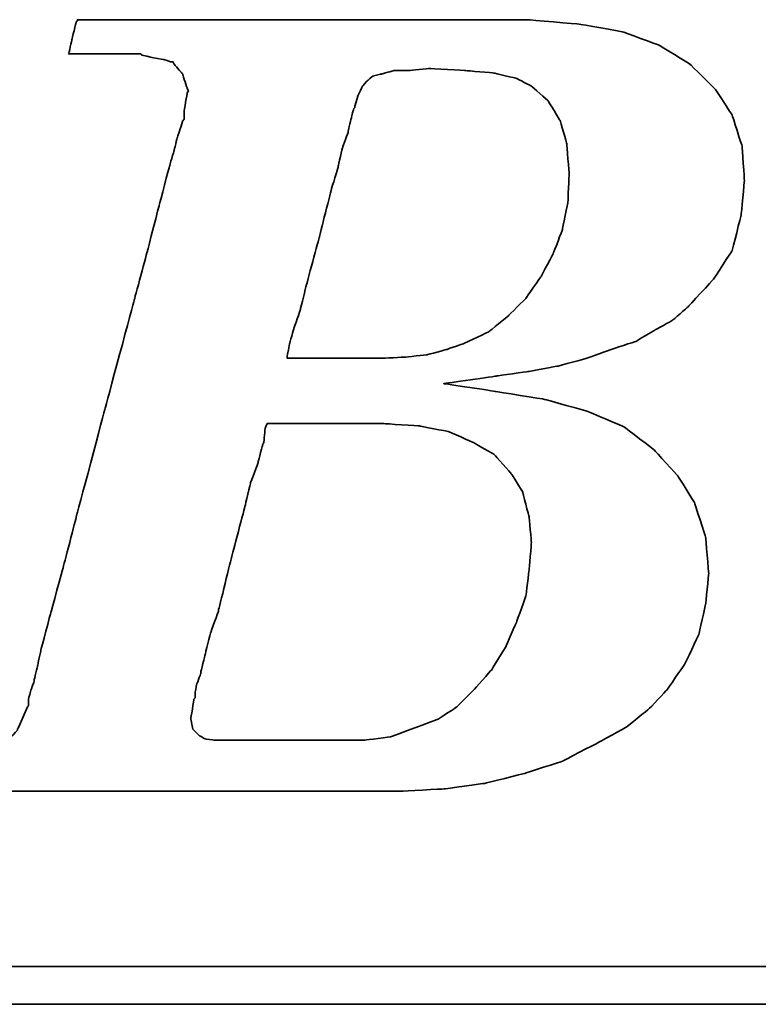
# Model space of a CAD drawing. Header units: millimetres. Extents: x 25 to 954, y 160 to 523.
# Tile 33 of 51: x 136.23 to 137.48, y 211.38 to 213.05. Entities that reach past the tile are written whole.
import ezdxf

# ---------------------------------------------------------------- set-up
doc = ezdxf.new("R2010")
doc.units = ezdxf.units.MM
doc.header["$LTSCALE"] = 0.1
doc.layers.add('DIM', color=4, linetype='CONTINUOUS')
doc.layers.add('layer 1', color=7, linetype='CONTINUOUS')

# ---------------------------------------------------------------- blocks, each defined once
blk = doc.blocks.new('TBI MOTION logo(完整正式版)')
at = {"layer": 'layer 1', "color": 22, "lineweight": 35}
for points, knots in [([(-64.65375, -6.86375), (-64.65375, -6.86375), (-64.84375, -7.29625), (-64.84375, -7.29625), (-64.84375, -7.29625), (-64.84375, -7.29625), (-64.86875, -7.34375), (-64.86875, -7.34375), (-64.86875, -7.34375), (-64.86875, -7.34375), (-64.86875, -7.36875), (-64.86875, -7.36875), (-64.86875, -7.36875), (-64.86875, -7.36875), (-65.15375, -7.65375), (-65.15375, -7.65375), (-65.15375, -7.65375), (-65.15375, -7.65375), (-65.17875, -7.65375), (-65.17875, -7.65375), (-65.17875, -7.65375), (-65.17875, -7.65375), (-65.20375, -7.67875), (-65.20375, -7.67875), (-65.20375, -7.67875), (-65.20375, -7.67875), (-65.58875, -7.87125), (-65.58875, -7.87125), (-65.58875, -7.87125), (-65.58875, -7.87125), (-65.63375, -7.87125), (-65.63375, -7.87125), (-65.63375, -7.87125), (-65.63375, -7.87125), (-65.65875, -7.89375), (-65.65875, -7.89375), (-65.65875, -7.89375), (-65.65875, -7.89375), (-66.09375, -7.94375), (-66.09375, -7.94375), (-66.09375, -7.94375), (-66.09375, -7.94375), (-66.11375, -7.94375), (-66.11375, -7.94375), (-66.11375, -7.94375), (-66.11375, -7.94375), (-66.16375, -7.94375), (-66.16375, -7.94375), (-66.16375, -7.94375), (-66.16375, -7.94375), (-66.30875, -7.94375), (-66.30875, -7.94375), (-66.30875, -7.94375), (-66.30875, -7.94375), (-66.69375, -7.94375), (-66.69375, -7.94375), (-66.69375, -7.94375), (-66.69375, -7.94375), (-67.07375, -7.94375), (-67.07375, -7.94375), (-67.07375, -7.94375), (-67.07375, -7.94375), (-67.12375, -7.94375), (-67.12375, -7.94375), (-67.12375, -7.94375), (-67.12375, -7.94375), (-67.12375, -7.96625), (-67.12375, -7.96625), (-67.12375, -7.96625), (-67.12375, -7.96625), (-67.14875, -7.99125), (-67.14875, -7.99125), (-67.14875, -7.99125), (-67.14875, -7.99125), (-67.24375, -8.34875), (-67.24375, -8.34875), (-67.24375, -8.34875), (-67.24375, -8.34875), (-67.31375, -8.68625), (-67.31375, -8.68625), (-67.31375, -8.68625), (-67.31375, -8.68625), (-67.26875, -8.68625), (-67.26875, -8.68625), (-67.26875, -8.68625), (-67.26875, -8.68625), (-67.07375, -8.68625), (-67.07375, -8.68625), (-67.07375, -8.68625), (-67.07375, -8.68625), (-66.54875, -8.68625), (-66.54875, -8.68625), (-66.54875, -8.68625), (-66.54875, -8.68625), (-65.82625, -8.68625), (-65.82625, -8.68625), (-65.82625, -8.68625), (-65.82625, -8.68625), (-65.01375, -8.68625), (-65.01375, -8.68625), (-65.01375, -8.68625), (-65.01375, -8.68625), (-64.05375, -8.68625), (-64.05375, -8.68625), (-64.05375, -8.68625), (-64.05375, -8.68625), (-62.08375, -8.68625), (-62.08375, -8.68625), (-62.08375, -8.68625), (-62.08375, -8.68625), (-60.06875, -8.68625), (-60.06875, -8.68625), (-60.06875, -8.68625), (-60.06875, -8.68625), (-59.10875, -8.68625), (-59.10875, -8.68625), (-59.10875, -8.68625), (-59.10875, -8.68625), (-58.29375, -8.68625), (-58.29375, -8.68625), (-58.29375, -8.68625), (-58.29375, -8.68625), (-57.57375, -8.68625), (-57.57375, -8.68625), (-57.57375, -8.68625), (-57.57375, -8.68625), (-57.04875, -8.68625), (-57.04875, -8.68625), (-57.04875, -8.68625), (-57.04875, -8.68625), (-56.85375, -8.68625), (-56.85375, -8.68625), (-56.85375, -8.68625), (-56.85375, -8.68625), (-56.70875, -8.68625), (-56.70875, -8.68625), (-56.70875, -8.68625), (-56.70875, -8.68625), (-56.61375, -8.68625), (-56.61375, -8.68625), (-56.61375, -8.68625), (-56.61375, -8.68625), (-56.56875, -8.68625), (-56.56875, -8.68625), (-56.56875, -8.68625), (-56.56875, -8.68625), (-55.65375, -8.63875), (-55.65375, -8.63875), (-55.65375, -8.63875), (-55.65375, -8.63875), (-54.76875, -8.51875), (-54.76875, -8.51875), (-54.76875, -8.51875), (-54.76875, -8.51875), (-53.90375, -8.30375), (-53.90375, -8.30375), (-53.90375, -8.30375), (-53.90375, -8.30375), (-53.08875, -8.03875), (-53.08875, -8.03875), (-53.08875, -8.03875), (-53.08875, -8.03875), (-52.34375, -7.65375), (-52.34375, -7.65375), (-52.34375, -7.65375), (-52.34375, -7.65375), (-51.69875, -7.29625), (-51.69875, -7.29625), (-51.69875, -7.29625), (-51.69875, -7.29625), (-51.21875, -6.91125), (-51.21875, -6.91125), (-51.21875, -6.91125), (-51.21875, -6.91125), (-50.83375, -6.50375), (-50.83375, -6.50375), (-50.83375, -6.50375), (-50.83375, -6.50375), (-50.44875, -5.94875), (-50.44875, -5.94875), (-50.44875, -5.94875), (-50.44875, -5.94875), (-50.13875, -5.30375), (-50.13875, -5.30375), (-50.13875, -5.30375), (-50.13875, -5.30375), (-49.99375, -4.65375), (-49.99375, -4.65375), (-49.99375, -4.65375), (-49.99375, -4.65375), (-49.92375, -3.98375), (-49.92375, -3.98375), (-49.92375, -3.98375), (-49.92375, -3.98375), (-49.99375, -3.19374), (-49.99375, -3.19374), (-49.99375, -3.19374), (-49.99375, -3.19374), (-50.23374, -2.44874), (-50.23374, -2.44874), (-50.23374, -2.44874), (-50.23374, -2.44874), (-50.59375, -1.87374), (-50.59375, -1.87374), (-50.59375, -1.87374), (-50.59375, -1.87374), (-51.09875, -1.31874), (-51.09875, -1.31874), (-51.09875, -1.31874), (-51.09875, -1.31874), (-51.74375, -0.81875), (-51.74375, -0.81875), (-51.74375, -0.81875), (-51.74375, -0.81875), (-52.53875, -0.48125), (-52.53875, -0.48125), (-52.53875, -0.48125), (-52.53875, -0.48125), (-53.47375, -0.21875), (-53.47375, -0.21875), (-53.47375, -0.21875), (-53.47375, -0.21875), (-54.52875, -0.04874), (-54.52875, -0.04874), (-54.52875, -0.04874), (-54.52875, -0.04874), (-55.65375, 0.12125), (-55.65375, 0.12125), (-55.65375, 0.12125), (-55.65375, 0.12125), (-54.50375, 0.28624), (-54.50375, 0.28624), (-54.50375, 0.28624), (-54.50375, 0.28624), (-53.83375, 0.38124), (-53.83375, 0.38124), (-53.83375, 0.38124), (-53.83375, 0.38124), (-53.18375, 0.50125), (-53.18375, 0.50125), (-53.18375, 0.50125), (-53.18375, 0.50125), (-52.55875, 0.66874), (-52.55875, 0.66874), (-52.55875, 0.66874), (-52.55875, 0.66874), (-52.03375, 0.86124), (-52.03375, 0.86124), (-52.03375, 0.86124), (-52.03375, 0.86124), (-51.50374, 1.03124), (-51.50374, 1.03124), (-51.50374, 1.03124), (-51.50374, 1.03124), (-51.09875, 1.27125), (-51.09875, 1.27125), (-51.09875, 1.27125), (-51.09875, 1.27125), (-50.71375, 1.48624), (-50.71375, 1.48624), (-50.71375, 1.48624), (-50.71375, 1.48624), (-50.37625, 1.77625), (-50.37625, 1.77625), (-50.37625, 1.77625), (-50.37625, 1.77625), (-49.82375, 2.37625), (-49.82375, 2.37625), (-49.82375, 2.37625), (-49.82375, 2.37625), (-49.41875, 2.99625), (-49.41875, 2.99625), (-49.41875, 2.99625), (-49.41875, 2.99625), (-49.22375, 3.76625), (-49.22375, 3.76625), (-49.22375, 3.76625), (-49.22375, 3.76625), (-49.15375, 4.50874), (-49.15375, 4.50874), (-49.15375, 4.50874), (-49.15375, 4.50874), (-49.20375, 5.25125), (-49.20375, 5.25125), (-49.20375, 5.25125), (-49.20375, 5.25125), (-49.41875, 5.92625), (-49.41875, 5.92625), (-49.41875, 5.92625), (-49.41875, 5.92625), (-49.77875, 6.47625), (-49.77875, 6.47625), (-49.77875, 6.47625), (-49.77875, 6.47625), (-50.33125, 7.02624), (-50.33125, 7.02624), (-50.33125, 7.02624), (-50.33125, 7.02624), (-51.00125, 7.43625), (-51.00125, 7.43625), (-51.00125, 7.43625), (-51.00125, 7.43625), (-51.79375, 7.72625), (-51.79375, 7.72625), (-51.79375, 7.72625), (-51.79375, 7.72625), (-52.72875, 7.89124), (-52.72875, 7.89124), (-52.72875, 7.89124), (-52.72875, 7.89124), (-53.83375, 7.98625), (-53.83375, 7.98625), (-53.83375, 7.98625), (-53.83375, 7.98625), (-53.92875, 7.98625), (-53.92875, 7.98625), (-53.92875, 7.98625), (-53.92875, 7.98625), (-54.26375, 7.98625), (-54.26375, 7.98625), (-54.26375, 7.98625), (-54.26375, 7.98625), (-54.74375, 7.98625), (-54.74375, 7.98625), (-54.74375, 7.98625), (-54.74375, 7.98625), (-55.36875, 7.98625), (-55.36875, 7.98625), (-55.36875, 7.98625), (-55.36875, 7.98625), (-56.13375, 7.98625), (-56.13375, 7.98625), (-56.13375, 7.98625), (-56.13375, 7.98625), (-56.94875, 7.98625), (-56.94875, 7.98625), (-56.94875, 7.98625), (-56.94875, 7.98625), (-58.77625, 7.98625), (-58.77625, 7.98625), (-58.77625, 7.98625), (-58.77625, 7.98625), (-60.59875, 7.98625), (-60.59875, 7.98625), (-60.59875, 7.98625), (-60.59875, 7.98625), (-61.41375, 7.98625), (-61.41375, 7.98625), (-61.41375, 7.98625), (-61.41375, 7.98625), (-62.17875, 7.98625), (-62.17875, 7.98625), (-62.17875, 7.98625), (-62.17875, 7.98625), (-62.80375, 7.98625), (-62.80375, 7.98625), (-62.80375, 7.98625), (-62.80375, 7.98625), (-63.30625, 7.98625), (-63.30625, 7.98625), (-63.30625, 7.98625), (-63.30625, 7.98625), (-63.57375, 7.98625), (-63.57375, 7.98625), (-63.57375, 7.98625), (-63.57375, 7.98625), (-63.57375, 7.96375), (-63.57375, 7.96375), (-63.57375, 7.96375), (-63.57375, 7.96375), (-63.59875, 7.94125), (-63.59875, 7.94125), (-63.59875, 7.94125), (-63.59875, 7.94125), (-63.69375, 7.55625), (-63.69375, 7.55625), (-63.69375, 7.55625), (-63.69375, 7.55625), (-63.76375, 7.24624), (-63.76375, 7.24624), (-63.76375, 7.24624), (-63.76375, 7.24624), (-63.23875, 7.24624), (-63.23875, 7.24624), (-63.23875, 7.24624), (-63.23875, 7.24624), (-62.75875, 7.24624), (-62.75875, 7.24624), (-62.75875, 7.24624), (-62.75875, 7.24624), (-62.61125, 7.24624), (-62.61125, 7.24624), (-62.61125, 7.24624), (-62.61125, 7.24624), (-62.56625, 7.24624), (-62.56625, 7.24624), (-62.56625, 7.24624), (-62.56625, 7.24624), (-62.22875, 7.24624), (-62.22875, 7.24624), (-62.22875, 7.24624), (-62.22875, 7.24624), (-62.20375, 7.24624), (-62.20375, 7.24624), (-62.20375, 7.24624), (-62.20375, 7.24624), (-62.17875, 7.21875), (-62.17875, 7.21875), (-62.17875, 7.21875), (-62.17875, 7.21875), (-61.96375, 7.17125), (-61.96375, 7.17125), (-61.96375, 7.17125), (-61.96375, 7.17125), (-61.72375, 7.12624), (-61.72375, 7.12624), (-61.72375, 7.12624), (-61.72375, 7.12624), (-61.70375, 7.12624), (-61.70375, 7.12624), (-61.70375, 7.12624), (-61.70375, 7.12624), (-61.55875, 7.07624), (-61.55875, 7.07624), (-61.55875, 7.07624), (-61.55875, 7.07624), (-61.50875, 7.07624), (-61.50875, 7.07624), (-61.50875, 7.07624), (-61.50875, 7.07624), (-61.48375, 7.02624), (-61.48375, 7.02624), (-61.48375, 7.02624), (-61.48375, 7.02624), (-61.31875, 6.83375), (-61.31875, 6.83375), (-61.31875, 6.83375), (-61.31875, 6.83375), (-61.29375, 6.81125), (-61.29375, 6.81125), (-61.29375, 6.81125), (-61.29375, 6.81125), (-61.29375, 6.78625), (-61.29375, 6.78625), (-61.29375, 6.78625), (-61.29375, 6.78625), (-61.19875, 6.50124), (-61.19875, 6.50124), (-61.19875, 6.50124), (-61.19875, 6.50124), (-61.17375, 6.45124), (-61.17375, 6.45124), (-61.17375, 6.45124), (-61.17375, 6.45124), (-61.19875, 6.40625), (-61.19875, 6.40625), (-61.19875, 6.40625), (-61.19875, 6.40625), (-61.26875, 5.99624), (-61.26875, 5.99624), (-61.26875, 5.99624), (-61.26875, 5.99624), (-61.26875, 5.85125), (-61.26875, 5.85125), (-61.26875, 5.85125), (-61.26875, 5.85125), (-61.26875, 5.82625), (-61.26875, 5.82625), (-61.26875, 5.82625), (-61.26875, 5.82625), (-61.29375, 5.80625), (-61.29375, 5.80625), (-61.29375, 5.80625), (-61.29375, 5.80625), (-61.34125, 5.66125), (-61.34125, 5.66125), (-61.34125, 5.66125), (-61.34125, 5.66125), (-61.41375, 5.44625), (-61.41375, 5.44625), (-61.41375, 5.44625), (-61.41375, 5.44625), (-61.48375, 5.15625), (-61.48375, 5.15625), (-61.48375, 5.15625), (-61.48375, 5.15625), (-61.58375, 4.82124), (-61.58375, 4.82124), (-61.58375, 4.82124), (-61.58375, 4.82124), (-61.79875, 4.00375), (-61.79875, 4.00375), (-61.79875, 4.00375), (-61.79875, 4.00375), (-62.05875, 2.99625), (-62.05875, 2.99625), (-62.05875, 2.99625), (-62.05875, 2.99625), (-62.34875, 1.91625), (-62.34875, 1.91625), (-62.34875, 1.91625), (-62.34875, 1.91625), (-62.97375, -0.41124), (-62.97375, -0.41124), (-62.97375, -0.41124), (-62.97375, -0.41124), (-63.59875, -2.75875), (-63.59875, -2.75875), (-63.59875, -2.75875), (-63.59875, -2.75875), (-63.88375, -3.86374), (-63.88375, -3.86374), (-63.88375, -3.86374), (-63.88375, -3.86374), (-64.14875, -4.82374), (-64.14875, -4.82374), (-64.14875, -4.82374), (-64.14875, -4.82374), (-64.36375, -5.64125), (-64.36375, -5.64125), (-64.36375, -5.64125), (-64.36375, -5.64125), (-64.43625, -5.97625), (-64.43625, -5.97625), (-64.43625, -5.97625), (-64.43625, -5.97625), (-64.50875, -6.28625), (-64.50875, -6.28625), (-64.50875, -6.28625), (-64.50875, -6.28625), (-64.50875, -6.30875), (-64.50875, -6.30875), (-64.50875, -6.30875), (-64.50875, -6.30875), (-64.57875, -6.50375), (-64.57875, -6.50375), (-64.57875, -6.50375), (-64.57875, -6.50375), (-64.62875, -6.69625), (-64.62875, -6.69625), (-64.62875, -6.69625), (-64.62875, -6.69625), (-64.62875, -6.76875), (-64.62875, -6.76875), (-64.62875, -6.76875), (-64.62875, -6.76875), (-64.62875, -6.81375), (-64.62875, -6.81375), (-64.62875, -6.81375), (-64.62875, -6.81375), (-64.62875, -6.83875), (-64.62875, -6.83875), (-64.62875, -6.83875), (-64.62875, -6.83875), (-64.65375, -6.86375), (-64.65375, -6.86375)], [0, 0, 0, 0, 0.00719424, 0.00719424, 0.00719424, 0.00719425, 0.01438849, 0.01438849, 0.01438849, 0.0143885, 0.02158273, 0.02158273, 0.02158273, 0.02158274, 0.02877698, 0.02877698, 0.02877698, 0.02877699, 0.03597122, 0.03597122, 0.03597122, 0.03597123, 0.04316547, 0.04316547, 0.04316547, 0.04316548, 0.05035971, 0.05035971, 0.05035971, 0.05035972, 0.05755396, 0.05755396, 0.05755396, 0.05755397, 0.0647482, 0.0647482, 0.0647482, 0.06474821, 0.07194245, 0.07194245, 0.07194245, 0.07194246, 0.07913669, 0.07913669, 0.07913669, 0.0791367, 0.08633094, 0.08633094, 0.08633094, 0.08633095, 0.09352518, 0.09352518, 0.09352518, 0.09352519, 0.10071942, 0.10071942, 0.10071942, 0.10071943, 0.10791367, 0.10791367, 0.10791367, 0.10791368, 0.11510791, 0.11510791, 0.11510791, 0.11510792, 0.12230216, 0.12230216, 0.12230216, 0.12230217, 0.1294964, 0.1294964, 0.1294964, 0.12949641, 0.13669065, 0.13669065, 0.13669065, 0.13669066, 0.14388489, 0.14388489, 0.14388489, 0.1438849, 0.15107914, 0.15107914, 0.15107914, 0.15107915, 0.15827338, 0.15827338, 0.15827338, 0.15827339, 0.16546763, 0.16546763, 0.16546763, 0.16546764, 0.17266187, 0.17266187, 0.17266187, 0.17266188, 0.17985612, 0.17985612, 0.17985612, 0.17985613, 0.18705036, 0.18705036, 0.18705036, 0.18705037, 0.1942446, 0.1942446, 0.1942446, 0.19424461, 0.20143885, 0.20143885, 0.20143885, 0.20143886, 0.20863309, 0.20863309, 0.20863309, 0.2086331, 0.21582734, 0.21582734, 0.21582734, 0.21582735, 0.22302158, 0.22302158, 0.22302158, 0.22302159, 0.23021583, 0.23021583, 0.23021583, 0.23021584, 0.23741007, 0.23741007, 0.23741007, 0.23741008, 0.24460432, 0.24460432, 0.24460432, 0.24460433, 0.25179856, 0.25179856, 0.25179856, 0.25179857, 0.25899281, 0.25899281, 0.25899281, 0.25899282, 0.26618705, 0.26618705, 0.26618705, 0.26618706, 0.27338129, 0.27338129, 0.27338129, 0.2733813, 0.28057554, 0.28057554, 0.28057554, 0.28057555, 0.28776978, 0.28776978, 0.28776978, 0.28776979, 0.29496403, 0.29496403, 0.29496403, 0.29496404, 0.30215827, 0.30215827, 0.30215827, 0.30215828, 0.30935252, 0.30935252, 0.30935252, 0.30935253, 0.31654676, 0.31654676, 0.31654676, 0.31654677, 0.32374101, 0.32374101, 0.32374101, 0.32374102, 0.33093525, 0.33093525, 0.33093525, 0.33093526, 0.3381295, 0.3381295, 0.3381295, 0.33812951, 0.34532374, 0.34532374, 0.34532374, 0.34532375, 0.35251799, 0.35251799, 0.35251799, 0.352518, 0.35971223, 0.35971223, 0.35971223, 0.35971224, 0.36690647, 0.36690647, 0.36690647, 0.36690648, 0.37410072, 0.37410072, 0.37410072, 0.37410073, 0.38129496, 0.38129496, 0.38129496, 0.38129497, 0.38848921, 0.38848921, 0.38848921, 0.38848922, 0.39568345, 0.39568345, 0.39568345, 0.39568346, 0.4028777, 0.4028777, 0.4028777, 0.40287771, 0.41007194, 0.41007194, 0.41007194, 0.41007195, 0.41726619, 0.41726619, 0.41726619, 0.4172662, 0.42446043, 0.42446043, 0.42446043, 0.42446044, 0.43165468, 0.43165468, 0.43165468, 0.43165469, 0.43884892, 0.43884892, 0.43884892, 0.43884893, 0.44604317, 0.44604317, 0.44604317, 0.44604318, 0.45323741, 0.45323741, 0.45323741, 0.45323742, 0.46043165, 0.46043165, 0.46043165, 0.46043166, 0.4676259, 0.4676259, 0.4676259, 0.46762591, 0.47482014, 0.47482014, 0.47482014, 0.47482015, 0.48201439, 0.48201439, 0.48201439, 0.4820144, 0.48920863, 0.48920863, 0.48920863, 0.48920864, 0.49640288, 0.49640288, 0.49640288, 0.49640289, 0.50359712, 0.50359712, 0.50359712, 0.50359713, 0.51079137, 0.51079137, 0.51079137, 0.51079138, 0.51798561, 0.51798561, 0.51798561, 0.51798562, 0.52517986, 0.52517986, 0.52517986, 0.52517987, 0.5323741, 0.5323741, 0.5323741, 0.53237411, 0.53956835, 0.53956835, 0.53956835, 0.53956836, 0.54676259, 0.54676259, 0.54676259, 0.5467626, 0.55395683, 0.55395683, 0.55395683, 0.55395684, 0.56115108, 0.56115108, 0.56115108, 0.56115109, 0.56834532, 0.56834532, 0.56834532, 0.56834533, 0.57553957, 0.57553957, 0.57553957, 0.57553958, 0.58273381, 0.58273381, 0.58273381, 0.58273382, 0.58992806, 0.58992806, 0.58992806, 0.58992807, 0.5971223, 0.5971223, 0.5971223, 0.59712231, 0.60431655, 0.60431655, 0.60431655, 0.60431656, 0.61151079, 0.61151079, 0.61151079, 0.6115108, 0.61870504, 0.61870504, 0.61870504, 0.61870505, 0.62589928, 0.62589928, 0.62589928, 0.62589929, 0.63309353, 0.63309353, 0.63309353, 0.63309354, 0.64028777, 0.64028777, 0.64028777, 0.64028778, 0.64748201, 0.64748201, 0.64748201, 0.64748202, 0.65467626, 0.65467626, 0.65467626, 0.65467627, 0.6618705, 0.6618705, 0.6618705, 0.66187051, 0.66906475, 0.66906475, 0.66906475, 0.66906476, 0.67625899, 0.67625899, 0.67625899, 0.676259, 0.68345324, 0.68345324, 0.68345324, 0.68345325, 0.69064748, 0.69064748, 0.69064748, 0.69064749, 0.69784173, 0.69784173, 0.69784173, 0.69784174, 0.70503597, 0.70503597, 0.70503597, 0.70503598, 0.71223022, 0.71223022, 0.71223022, 0.71223023, 0.71942446, 0.71942446, 0.71942446, 0.71942447, 0.72661871, 0.72661871, 0.72661871, 0.72661872, 0.73381295, 0.73381295, 0.73381295, 0.73381296, 0.74100719, 0.74100719, 0.74100719, 0.7410072, 0.74820144, 0.74820144, 0.74820144, 0.74820145, 0.75539568, 0.75539568, 0.75539568, 0.75539569, 0.76258993, 0.76258993, 0.76258993, 0.76258994, 0.76978417, 0.76978417, 0.76978417, 0.76978418, 0.77697842, 0.77697842, 0.77697842, 0.77697843, 0.78417266, 0.78417266, 0.78417266, 0.78417267, 0.79136691, 0.79136691, 0.79136691, 0.79136692, 0.79856115, 0.79856115, 0.79856115, 0.79856116, 0.8057554, 0.8057554, 0.8057554, 0.80575541, 0.81294964, 0.81294964, 0.81294964, 0.81294965, 0.82014388, 0.82014388, 0.82014388, 0.82014389, 0.82733813, 0.82733813, 0.82733813, 0.82733814, 0.83453237, 0.83453237, 0.83453237, 0.83453238, 0.84172662, 0.84172662, 0.84172662, 0.84172663, 0.84892086, 0.84892086, 0.84892086, 0.84892087, 0.85611511, 0.85611511, 0.85611511, 0.85611512, 0.86330935, 0.86330935, 0.86330935, 0.86330936, 0.8705036, 0.8705036, 0.8705036, 0.87050361, 0.87769784, 0.87769784, 0.87769784, 0.87769785, 0.88489209, 0.88489209, 0.88489209, 0.8848921, 0.89208633, 0.89208633, 0.89208633, 0.89208634, 0.89928058, 0.89928058, 0.89928058, 0.89928059, 0.90647482, 0.90647482, 0.90647482, 0.90647483, 0.91366906, 0.91366906, 0.91366906, 0.91366907, 0.92086331, 0.92086331, 0.92086331, 0.92086332, 0.92805755, 0.92805755, 0.92805755, 0.92805756, 0.9352518, 0.9352518, 0.9352518, 0.93525181, 0.94244604, 0.94244604, 0.94244604, 0.94244605, 0.94964029, 0.94964029, 0.94964029, 0.9496403, 0.95683453, 0.95683453, 0.95683453, 0.95683454, 0.96402878, 0.96402878, 0.96402878, 0.96402879, 0.97122302, 0.97122302, 0.97122302, 0.97122303, 0.97841727, 0.97841727, 0.97841727, 0.97841728, 0.98561151, 0.98561151, 0.98561151, 0.98561152, 0.99280576, 0.99280576, 0.99280576, 0.99280577, 1, 1, 1, 1]), ([(-57.50375, 6.35625), (-57.50375, 6.35625), (-57.57375, 6.11625), (-57.57375, 6.11625), (-57.57375, 6.11625), (-57.57375, 6.11625), (-57.57375, 6.09125), (-57.57375, 6.09125), (-57.57375, 6.09125), (-57.57375, 6.09125), (-57.59875, 6.06625), (-57.59875, 6.06625), (-57.59875, 6.06625), (-57.59875, 6.06625), (-57.64875, 5.87625), (-57.64875, 5.87625), (-57.64875, 5.87625), (-57.64875, 5.87625), (-57.71875, 5.58875), (-57.71875, 5.58875), (-57.71875, 5.58875), (-57.71875, 5.58875), (-57.71875, 5.56625), (-57.71875, 5.56625), (-57.71875, 5.56625), (-57.71875, 5.56625), (-57.83875, 5.23125), (-57.83875, 5.23125), (-57.83875, 5.23125), (-57.83875, 5.23125), (-57.93625, 4.82124), (-57.93625, 4.82124), (-57.93625, 4.82124), (-57.93625, 4.82124), (-57.93625, 4.79624), (-57.93625, 4.79624), (-57.93625, 4.79624), (-57.93625, 4.79624), (-58.07875, 4.34125), (-58.07875, 4.34125), (-58.07875, 4.34125), (-58.07875, 4.34125), (-58.34375, 3.28625), (-58.34375, 3.28625), (-58.34375, 3.28625), (-58.34375, 3.28625), (-58.62875, 2.23124), (-58.62875, 2.23124), (-58.62875, 2.23124), (-58.62875, 2.23124), (-58.74875, 1.75125), (-58.74875, 1.75125), (-58.74875, 1.75125), (-58.74875, 1.75125), (-58.74875, 1.72625), (-58.74875, 1.72625), (-58.74875, 1.72625), (-58.74875, 1.72625), (-58.89375, 1.31625), (-58.89375, 1.31625), (-58.89375, 1.31625), (-58.89375, 1.31625), (-58.98875, 0.98124), (-58.98875, 0.98124), (-58.98875, 0.98124), (-58.98875, 0.98124), (-59.03875, 0.71625), (-59.03875, 0.71625), (-59.03875, 0.71625), (-59.03875, 0.71625), (-59.03875, 0.66874), (-59.03875, 0.66874), (-59.03875, 0.66874), (-59.03875, 0.66874), (-58.91875, 0.66874), (-58.91875, 0.66874), (-58.91875, 0.66874), (-58.91875, 0.66874), (-58.53375, 0.66874), (-58.53375, 0.66874), (-58.53375, 0.66874), (-58.53375, 0.66874), (-58.10375, 0.66874), (-58.10375, 0.66874), (-58.10375, 0.66874), (-58.10375, 0.66874), (-57.66875, 0.66874), (-57.66875, 0.66874), (-57.66875, 0.66874), (-57.66875, 0.66874), (-57.33375, 0.66874), (-57.33375, 0.66874), (-57.33375, 0.66874), (-57.33375, 0.66874), (-57.09375, 0.66874), (-57.09375, 0.66874), (-57.09375, 0.66874), (-57.09375, 0.66874), (-56.99875, 0.66874), (-56.99875, 0.66874), (-56.99875, 0.66874), (-56.99875, 0.66874), (-56.49375, 0.69374), (-56.49375, 0.69374), (-56.49375, 0.69374), (-56.49375, 0.69374), (-56.01375, 0.74374), (-56.01375, 0.74374), (-56.01375, 0.74374), (-56.01375, 0.74374), (-55.58375, 0.86124), (-55.58375, 0.86124), (-55.58375, 0.86124), (-55.58375, 0.86124), (-55.17375, 1.00624), (-55.17375, 1.00624), (-55.17375, 1.00624), (-55.17375, 1.00624), (-54.67375, 1.24625), (-54.67375, 1.24625), (-54.67375, 1.24625), (-54.67375, 1.24625), (-54.26375, 1.58124), (-54.26375, 1.58124), (-54.26375, 1.58124), (-54.26375, 1.58124), (-53.87875, 1.96374), (-53.87875, 1.96374), (-53.87875, 1.96374), (-53.87875, 1.96374), (-53.54375, 2.44625), (-53.54375, 2.44625), (-53.54375, 2.44625), (-53.54375, 2.44625), (-53.27875, 2.95125), (-53.27875, 2.95125), (-53.27875, 2.95125), (-53.27875, 2.95125), (-53.08875, 3.45124), (-53.08875, 3.45124), (-53.08875, 3.45124), (-53.08875, 3.45124), (-52.96875, 4.05124), (-52.96875, 4.05124), (-52.96875, 4.05124), (-52.96875, 4.05124), (-52.94375, 4.65125), (-52.94375, 4.65125), (-52.94375, 4.65125), (-52.94375, 4.65125), (-52.99375, 5.30125), (-52.99375, 5.30125), (-52.99375, 5.30125), (-52.99375, 5.30125), (-53.13875, 5.80625), (-53.13875, 5.80625), (-53.13875, 5.80625), (-53.13875, 5.80625), (-53.39875, 6.23625), (-53.39875, 6.23625), (-53.39875, 6.23625), (-53.39875, 6.23625), (-53.75875, 6.54875), (-53.75875, 6.54875), (-53.75875, 6.54875), (-53.75875, 6.54875), (-54.07375, 6.71625), (-54.07375, 6.71625), (-54.07375, 6.71625), (-54.07375, 6.71625), (-54.57375, 6.83375), (-54.57375, 6.83375), (-54.57375, 6.83375), (-54.57375, 6.83375), (-55.17375, 6.88625), (-55.17375, 6.88625), (-55.17375, 6.88625), (-55.17375, 6.88625), (-55.96875, 6.93125), (-55.96875, 6.93125), (-55.96875, 6.93125), (-55.96875, 6.93125), (-56.39875, 6.88625), (-56.39875, 6.88625), (-56.39875, 6.88625), (-56.39875, 6.88625), (-56.42125, 6.88625), (-56.42125, 6.88625), (-56.42125, 6.88625), (-56.42125, 6.88625), (-56.73375, 6.88625), (-56.73375, 6.88625), (-56.73375, 6.88625), (-56.73375, 6.88625), (-56.99875, 6.81125), (-56.99875, 6.81125), (-56.99875, 6.81125), (-56.99875, 6.81125), (-57.02375, 6.81125), (-57.02375, 6.81125), (-57.02375, 6.81125), (-57.02375, 6.81125), (-57.18875, 6.76625), (-57.18875, 6.76625), (-57.18875, 6.76625), (-57.18875, 6.76625), (-57.30875, 6.66625), (-57.30875, 6.66625), (-57.30875, 6.66625), (-57.30875, 6.66625), (-57.40875, 6.54875), (-57.40875, 6.54875), (-57.40875, 6.54875), (-57.40875, 6.54875), (-57.50375, 6.35625), (-57.50375, 6.35625)], [0, 0, 0, 0, 0.01851852, 0.01851852, 0.01851852, 0.01851853, 0.03703704, 0.03703704, 0.03703704, 0.03703705, 0.05555556, 0.05555556, 0.05555556, 0.05555557, 0.07407407, 0.07407407, 0.07407407, 0.07407408, 0.09259259, 0.09259259, 0.09259259, 0.0925926, 0.11111111, 0.11111111, 0.11111111, 0.11111112, 0.12962963, 0.12962963, 0.12962963, 0.12962964, 0.14814815, 0.14814815, 0.14814815, 0.14814816, 0.16666667, 0.16666667, 0.16666667, 0.16666668, 0.18518519, 0.18518519, 0.18518519, 0.1851852, 0.2037037, 0.2037037, 0.2037037, 0.20370371, 0.22222222, 0.22222222, 0.22222222, 0.22222223, 0.24074074, 0.24074074, 0.24074074, 0.24074075, 0.25925926, 0.25925926, 0.25925926, 0.25925927, 0.27777778, 0.27777778, 0.27777778, 0.27777779, 0.2962963, 0.2962963, 0.2962963, 0.29629631, 0.31481481, 0.31481481, 0.31481481, 0.31481482, 0.33333333, 0.33333333, 0.33333333, 0.33333334, 0.35185185, 0.35185185, 0.35185185, 0.35185186, 0.37037037, 0.37037037, 0.37037037, 0.37037038, 0.38888889, 0.38888889, 0.38888889, 0.3888889, 0.40740741, 0.40740741, 0.40740741, 0.40740742, 0.42592593, 0.42592593, 0.42592593, 0.42592594, 0.44444444, 0.44444444, 0.44444444, 0.44444445, 0.46296296, 0.46296296, 0.46296296, 0.46296297, 0.48148148, 0.48148148, 0.48148148, 0.48148149, 0.5, 0.5, 0.5, 0.50000001, 0.51851852, 0.51851852, 0.51851852, 0.51851853, 0.53703704, 0.53703704, 0.53703704, 0.53703705, 0.55555556, 0.55555556, 0.55555556, 0.55555557, 0.57407407, 0.57407407, 0.57407407, 0.57407408, 0.59259259, 0.59259259, 0.59259259, 0.5925926, 0.61111111, 0.61111111, 0.61111111, 0.61111112, 0.62962963, 0.62962963, 0.62962963, 0.62962964, 0.64814815, 0.64814815, 0.64814815, 0.64814816, 0.66666667, 0.66666667, 0.66666667, 0.66666668, 0.68518519, 0.68518519, 0.68518519, 0.6851852, 0.7037037, 0.7037037, 0.7037037, 0.70370371, 0.72222222, 0.72222222, 0.72222222, 0.72222223, 0.74074074, 0.74074074, 0.74074074, 0.74074075, 0.75925926, 0.75925926, 0.75925926, 0.75925927, 0.77777778, 0.77777778, 0.77777778, 0.77777779, 0.7962963, 0.7962963, 0.7962963, 0.79629631, 0.81481481, 0.81481481, 0.81481481, 0.81481482, 0.83333333, 0.83333333, 0.83333333, 0.83333334, 0.85185185, 0.85185185, 0.85185185, 0.85185186, 0.87037037, 0.87037037, 0.87037037, 0.87037038, 0.88888889, 0.88888889, 0.88888889, 0.8888889, 0.90740741, 0.90740741, 0.90740741, 0.90740742, 0.92592593, 0.92592593, 0.92592593, 0.92592594, 0.94444444, 0.94444444, 0.94444444, 0.94444445, 0.96296296, 0.96296296, 0.96296296, 0.96296297, 0.98148148, 0.98148148, 0.98148148, 0.98148149, 1, 1, 1, 1]), ([(-61.03125, -6.57375), (-61.03125, -6.57375), (-61.03125, -6.67125), (-61.03125, -6.67125), (-61.03125, -6.67125), (-61.03125, -6.67125), (-61.05375, -6.69625), (-61.05375, -6.69625), (-61.05375, -6.69625), (-61.05375, -6.69625), (-61.12375, -7.12875), (-61.12375, -7.12875), (-61.12375, -7.12875), (-61.12375, -7.12875), (-61.07875, -7.34375), (-61.07875, -7.34375), (-61.07875, -7.34375), (-61.07875, -7.34375), (-60.93375, -7.48875), (-60.93375, -7.48875), (-60.93375, -7.48875), (-60.93375, -7.48875), (-60.81375, -7.55625), (-60.81375, -7.55625), (-60.81375, -7.55625), (-60.81375, -7.55625), (-60.62375, -7.58375), (-60.62375, -7.58375), (-60.62375, -7.58375), (-60.62375, -7.58375), (-60.30875, -7.58375), (-60.30875, -7.58375), (-60.30875, -7.58375), (-60.30875, -7.58375), (-59.97375, -7.58375), (-59.97375, -7.58375), (-59.97375, -7.58375), (-59.97375, -7.58375), (-59.87875, -7.58375), (-59.87875, -7.58375), (-59.87875, -7.58375), (-59.87875, -7.58375), (-59.63625, -7.58375), (-59.63625, -7.58375), (-59.63625, -7.58375), (-59.63625, -7.58375), (-58.96875, -7.58375), (-58.96875, -7.58375), (-58.96875, -7.58375), (-58.96875, -7.58375), (-58.29375, -7.58375), (-58.29375, -7.58375), (-58.29375, -7.58375), (-58.29375, -7.58375), (-58.05375, -7.58375), (-58.05375, -7.58375), (-58.05375, -7.58375), (-58.05375, -7.58375), (-57.98375, -7.58375), (-57.98375, -7.58375), (-57.98375, -7.58375), (-57.98375, -7.58375), (-57.35875, -7.58375), (-57.35875, -7.58375), (-57.35875, -7.58375), (-57.35875, -7.58375), (-56.78375, -7.50875), (-56.78375, -7.50875), (-56.78375, -7.50875), (-56.78375, -7.50875), (-56.27875, -7.31875), (-56.27875, -7.31875), (-56.27875, -7.31875), (-56.27875, -7.31875), (-55.77375, -7.12875), (-55.77375, -7.12875), (-55.77375, -7.12875), (-55.77375, -7.12875), (-55.36875, -6.86375), (-55.36875, -6.86375), (-55.36875, -6.86375), (-55.36875, -6.86375), (-55.00875, -6.50375), (-55.00875, -6.50375), (-55.00875, -6.50375), (-55.00875, -6.50375), (-54.62375, -6.06875), (-54.62375, -6.06875), (-54.62375, -6.06875), (-54.62375, -6.06875), (-54.31375, -5.56875), (-54.31375, -5.56875), (-54.31375, -5.56875), (-54.31375, -5.56875), (-54.07375, -5.01625), (-54.07375, -5.01625), (-54.07375, -5.01625), (-54.07375, -5.01625), (-53.87875, -4.46374), (-53.87875, -4.46374), (-53.87875, -4.46374), (-53.87875, -4.46374), (-53.80875, -3.91375), (-53.80875, -3.91375), (-53.80875, -3.91375), (-53.80875, -3.91375), (-53.75875, -3.31375), (-53.75875, -3.31375), (-53.75875, -3.31375), (-53.75875, -3.31375), (-53.80875, -2.75875), (-53.80875, -2.75875), (-53.80875, -2.75875), (-53.80875, -2.75875), (-53.95375, -2.20875), (-53.95375, -2.20875), (-53.95375, -2.20875), (-53.95375, -2.20875), (-54.19375, -1.82625), (-54.19375, -1.82625), (-54.19375, -1.82625), (-54.19375, -1.82625), (-54.55375, -1.41875), (-54.55375, -1.41875), (-54.55375, -1.41875), (-54.55375, -1.41875), (-55.00875, -1.15125), (-55.00875, -1.15125), (-55.00875, -1.15125), (-55.00875, -1.15125), (-55.56125, -0.91375), (-55.56125, -0.91375), (-55.56125, -0.91375), (-55.56125, -0.91375), (-56.18125, -0.79375), (-56.18125, -0.79375), (-56.18125, -0.79375), (-56.18125, -0.79375), (-56.94875, -0.74374), (-56.94875, -0.74374), (-56.94875, -0.74374), (-56.94875, -0.74374), (-56.99875, -0.74374), (-56.99875, -0.74374), (-56.99875, -0.74374), (-56.99875, -0.74374), (-57.09375, -0.74374), (-57.09375, -0.74374), (-57.09375, -0.74374), (-57.09375, -0.74374), (-57.38375, -0.74374), (-57.38375, -0.74374), (-57.38375, -0.74374), (-57.38375, -0.74374), (-57.76875, -0.74374), (-57.76875, -0.74374), (-57.76875, -0.74374), (-57.76875, -0.74374), (-58.24625, -0.74374), (-58.24625, -0.74374), (-58.24625, -0.74374), (-58.24625, -0.74374), (-58.72875, -0.74374), (-58.72875, -0.74374), (-58.72875, -0.74374), (-58.72875, -0.74374), (-59.20875, -0.74374), (-59.20875, -0.74374), (-59.20875, -0.74374), (-59.20875, -0.74374), (-59.46875, -0.74374), (-59.46875, -0.74374), (-59.46875, -0.74374), (-59.46875, -0.74374), (-59.51625, -0.83875), (-59.51625, -0.83875), (-59.51625, -0.83875), (-59.51625, -0.83875), (-59.54375, -1.15125), (-59.54375, -1.15125), (-59.54375, -1.15125), (-59.54375, -1.15125), (-59.56375, -1.17874), (-59.56375, -1.17874), (-59.56375, -1.17874), (-59.56375, -1.17874), (-59.66375, -1.55875), (-59.66375, -1.55875), (-59.66375, -1.55875), (-59.66375, -1.55875), (-59.66375, -1.58375), (-59.66375, -1.58375), (-59.66375, -1.58375), (-59.66375, -1.58375), (-59.82875, -2.01874), (-59.82875, -2.01874), (-59.82875, -2.01874), (-59.82875, -2.01874), (-59.94875, -2.52125), (-59.94875, -2.52125), (-59.94875, -2.52125), (-59.94875, -2.52125), (-60.23875, -3.62375), (-60.23875, -3.62375), (-60.23875, -3.62375), (-60.23875, -3.62375), (-60.52375, -4.77624), (-60.52375, -4.77624), (-60.52375, -4.77624), (-60.52375, -4.77624), (-60.52375, -4.79874), (-60.52375, -4.79874), (-60.52375, -4.79874), (-60.52375, -4.79874), (-60.69125, -5.25375), (-60.69125, -5.25375), (-60.69125, -5.25375), (-60.69125, -5.25375), (-60.81375, -5.73625), (-60.81375, -5.73625), (-60.81375, -5.73625), (-60.81375, -5.73625), (-60.90875, -6.11875), (-60.90875, -6.11875), (-60.90875, -6.11875), (-60.90875, -6.11875), (-60.90875, -6.14375), (-60.90875, -6.14375), (-60.90875, -6.14375), (-60.90875, -6.14375), (-61.00375, -6.40875), (-61.00375, -6.40875), (-61.00375, -6.40875), (-61.00375, -6.40875), (-61.03125, -6.57375), (-61.03125, -6.57375)], [0, 0, 0, 0, 0.01694915, 0.01694915, 0.01694915, 0.01694916, 0.03389831, 0.03389831, 0.03389831, 0.03389832, 0.05084746, 0.05084746, 0.05084746, 0.05084747, 0.06779661, 0.06779661, 0.06779661, 0.06779662, 0.08474576, 0.08474576, 0.08474576, 0.08474577, 0.10169492, 0.10169492, 0.10169492, 0.10169493, 0.11864407, 0.11864407, 0.11864407, 0.11864408, 0.13559322, 0.13559322, 0.13559322, 0.13559323, 0.15254237, 0.15254237, 0.15254237, 0.15254238, 0.16949153, 0.16949153, 0.16949153, 0.16949154, 0.18644068, 0.18644068, 0.18644068, 0.18644069, 0.20338983, 0.20338983, 0.20338983, 0.20338984, 0.22033898, 0.22033898, 0.22033898, 0.22033899, 0.23728814, 0.23728814, 0.23728814, 0.23728815, 0.25423729, 0.25423729, 0.25423729, 0.2542373, 0.27118644, 0.27118644, 0.27118644, 0.27118645, 0.28813559, 0.28813559, 0.28813559, 0.2881356, 0.30508475, 0.30508475, 0.30508475, 0.30508476, 0.3220339, 0.3220339, 0.3220339, 0.32203391, 0.33898305, 0.33898305, 0.33898305, 0.33898306, 0.3559322, 0.3559322, 0.3559322, 0.35593221, 0.37288136, 0.37288136, 0.37288136, 0.37288137, 0.38983051, 0.38983051, 0.38983051, 0.38983052, 0.40677966, 0.40677966, 0.40677966, 0.40677967, 0.42372881, 0.42372881, 0.42372881, 0.42372882, 0.44067797, 0.44067797, 0.44067797, 0.44067798, 0.45762712, 0.45762712, 0.45762712, 0.45762713, 0.47457627, 0.47457627, 0.47457627, 0.47457628, 0.49152542, 0.49152542, 0.49152542, 0.49152543, 0.50847458, 0.50847458, 0.50847458, 0.50847459, 0.52542373, 0.52542373, 0.52542373, 0.52542374, 0.54237288, 0.54237288, 0.54237288, 0.54237289, 0.55932203, 0.55932203, 0.55932203, 0.55932204, 0.57627119, 0.57627119, 0.57627119, 0.5762712, 0.59322034, 0.59322034, 0.59322034, 0.59322035, 0.61016949, 0.61016949, 0.61016949, 0.6101695, 0.62711864, 0.62711864, 0.62711864, 0.62711865, 0.6440678, 0.6440678, 0.6440678, 0.64406781, 0.66101695, 0.66101695, 0.66101695, 0.66101696, 0.6779661, 0.6779661, 0.6779661, 0.67796611, 0.69491525, 0.69491525, 0.69491525, 0.69491526, 0.71186441, 0.71186441, 0.71186441, 0.71186442, 0.72881356, 0.72881356, 0.72881356, 0.72881357, 0.74576271, 0.74576271, 0.74576271, 0.74576272, 0.76271186, 0.76271186, 0.76271186, 0.76271187, 0.77966102, 0.77966102, 0.77966102, 0.77966103, 0.79661017, 0.79661017, 0.79661017, 0.79661018, 0.81355932, 0.81355932, 0.81355932, 0.81355933, 0.83050847, 0.83050847, 0.83050847, 0.83050848, 0.84745763, 0.84745763, 0.84745763, 0.84745764, 0.86440678, 0.86440678, 0.86440678, 0.86440679, 0.88135593, 0.88135593, 0.88135593, 0.88135594, 0.89830508, 0.89830508, 0.89830508, 0.89830509, 0.91525424, 0.91525424, 0.91525424, 0.91525425, 0.93220339, 0.93220339, 0.93220339, 0.9322034, 0.94915254, 0.94915254, 0.94915254, 0.94915255, 0.96610169, 0.96610169, 0.96610169, 0.9661017, 0.98305085, 0.98305085, 0.98305085, 0.98305086, 1, 1, 1, 1]), ([(75.90875, -9.47875), (75.90875, -9.47875), (75.90875, -12.28625), (75.90875, -12.28625), (75.90875, -12.28625), (75.90875, -12.28625), (75.90875, -12.47875), (75.90875, -12.47875), (75.90875, -12.47875), (75.90875, -12.47875), (75.71625, -12.47875), (75.71625, -12.47875), (75.71625, -12.47875), (75.71625, -12.47875), (-88.32875, -12.47875), (-88.32875, -12.47875), (-88.32875, -12.47875), (-88.32875, -12.47875), (-88.32875, -13.29375), (-88.32875, -13.29375), (-88.32875, -13.29375), (-88.32875, -13.29375), (82.89125, -13.29375), (82.89125, -13.29375), (82.89125, -13.29375), (82.89125, -13.29375), (75.90875, -9.47875), (75.90875, -9.47875)], [0, 0, 0, 0, 0.14285714, 0.14285714, 0.14285714, 0.14285715, 0.28571429, 0.28571429, 0.28571429, 0.2857143, 0.42857143, 0.42857143, 0.42857143, 0.42857144, 0.57142857, 0.57142857, 0.57142857, 0.57142858, 0.71428571, 0.71428571, 0.71428571, 0.71428572, 0.85714286, 0.85714286, 0.85714286, 0.85714287, 1, 1, 1, 1])]:
    blk.add_open_spline(points, degree=3, knots=knots, dxfattribs=at)

msp = doc.modelspace()

# ---------------------------------------------------------------- block references
at = {"layer": 'DIM', "color": 7, "xscale": 0.07846168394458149, "yscale": 0.07846168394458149, "zscale": 0.07846168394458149}
msp.add_blockref('TBI MOTION logo(完整正式版)', (141.3123, 212.4213), dxfattribs=at)

doc.saveas('drawing.dxf')
